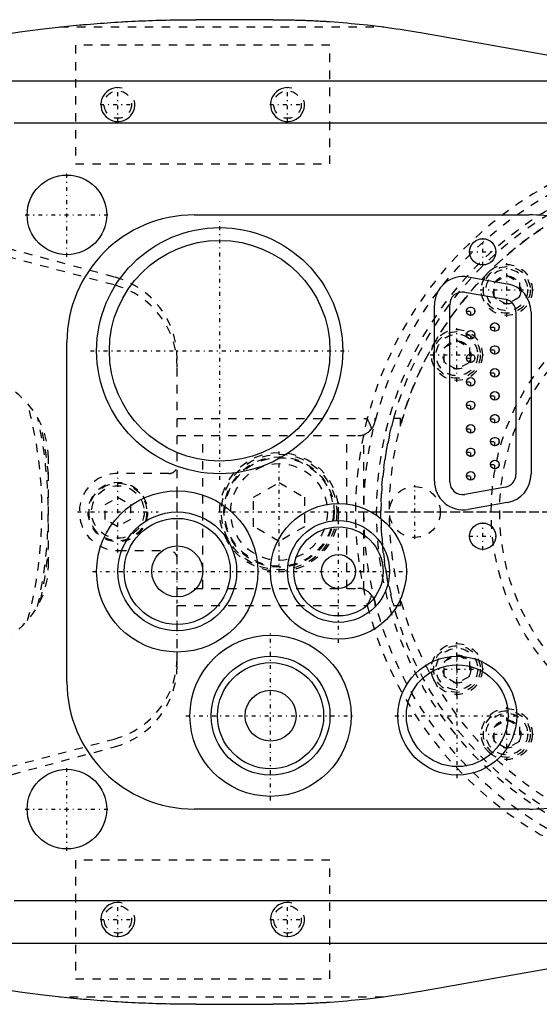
# Model space of a CAD drawing. Extents: x -392 to 171, y -70 to 70.
# Tile 2 of 8: x -304 to -242, y -58 to 58. Entities that reach past the tile are written whole.
import ezdxf

# ---------------------------------------------------------------- set-up
doc = ezdxf.new("R2010")
doc.units = 0
doc.linetypes.add('CENTER', pattern=[1.5, 0.45, -0.5, 0.05, -0.5])
doc.linetypes.add('DASHED', pattern=[2, 1, -1])
for name, color, linetype in [('AM_0', 7, 'CONTINUOUS'), ('AM_10', 7, 'CONTINUOUS'), ('AM_3', 7, 'DASHED'), ('AM_7', 7, 'CENTER')]:
    doc.layers.add(name, color=color, linetype=linetype)

msp = doc.modelspace()

# ---------------------------------------------------------------- linework, layer by layer
at = {"layer": 'AM_0', "color": 7, "linetype": 'CONTINUOUS'}
for p, q in [((-273.73, 58), (-282.83, 58)), ((-256.35, 56.48), (-189.87, 44.73)), ((-317.14, 50.81), (-224.27, 50.81)), ((-196.02, 45.81), (-304.21, 45.81)), ((-283, 35), (-243.53, 35)), ((-250.71, 27.7), (-246.11, 26.89)), ((-251.13, 25.89), (-246.33, 25.06)), ((-252.89, 3.55), (-252.89, 24.42)), ((-254.7, 3.65), (-254.7, 24.35)), ((-245.09, 23.59), (-245.09, 4.41)), ((-243.3, 23.54), (-243.3, 4.46)), ((-298, -20), (-298, 20)), ((-246.32, 2.94), (-251.12, 2.07)), ((-246.11, 1.11), (-250.71, 0.3)), ((-243.53, -35), (-283, -35)), ((-189.87, -44.73), (-256.35, -56.48)), ((-196.02, -45.81), (-304.21, -45.81)), ((-317.14, -50.81), (-224.27, -50.81)), ((-282.83, -58), (-273.73, -58))]:
    msp.add_line(p, q, dxfattribs=at)
for points in [[(-304.77, 56.39, 0), (-303.56, 56.56, 0), (-301.13, 56.88, 0), (-298.7, 57.16, 0), (-297.28, 57.3, 0), (-296.87, 57.34, 0), (-296.47, 57.38, 0), (-296.27, 57.4, 0), (-296.06, 57.42, 0), (-295.66, 57.45, 0), (-295.25, 57.48, 0), (-294.84, 57.52, 0), (-294.44, 57.55, 0), (-294.03, 57.58, 0), (-293.83, 57.6, 0), (-293.62, 57.61, 0), (-293.22, 57.64, 0), (-292.81, 57.67, 0), (-292.4, 57.69, 0), (-292, 57.72, 0), (-291.59, 57.74, 0), (-291.39, 57.76, 0), (-291.18, 57.77, 0), (-290.78, 57.79, 0), (-290.37, 57.81, 0), (-290.17, 57.82, 0), (-289.96, 57.83, 0), (-289.55, 57.85, 0), (-289.15, 57.87, 0), (-288.94, 57.88, 0), (-288.74, 57.88, 0), (-288.33, 57.9, 0), (-287.93, 57.91, 0), (-287.52, 57.93, 0), (-287.11, 57.94, 0), (-286.7, 57.95, 0), (-286.5, 57.96, 0), (-286.3, 57.96, 0), (-285.89, 57.97, 0), (-285.48, 57.98, 0), (-285.07, 57.98, 0), (-284.66, 57.99, 0), (-284.26, 57.99, 0), (-284.05, 58, 0), (-283.85, 58, 0), (-283.44, 58, 0), (-283.03, 58, 0), (-282.83, 58, 0)], [(-273.73, 58, 0), (-273.65, 58, 0), (-273.49, 58, 0), (-273.33, 58, 0), (-273.24, 58, 0), (-273.16, 58, 0), (-273, 58, 0), (-272.84, 58, 0), (-272.68, 57.99, 0), (-272.52, 57.99, 0), (-272.36, 57.99, 0), (-272.27, 57.99, 0), (-272.19, 57.99, 0), (-272.03, 57.99, 0), (-271.87, 57.98, 0), (-271.71, 57.98, 0), (-271.55, 57.98, 0), (-271.38, 57.97, 0), (-271.3, 57.97, 0), (-271.22, 57.97, 0), (-271.06, 57.96, 0), (-270.9, 57.96, 0), (-270.82, 57.96, 0), (-270.74, 57.96, 0), (-270.58, 57.95, 0), (-270.41, 57.94, 0), (-270.33, 57.94, 0), (-270.25, 57.94, 0), (-270.09, 57.93, 0), (-269.93, 57.93, 0), (-269.77, 57.92, 0), (-269.61, 57.91, 0), (-269.44, 57.91, 0), (-269.36, 57.9, 0), (-269.28, 57.9, 0), (-269.12, 57.89, 0), (-268.96, 57.89, 0), (-268.8, 57.88, 0), (-268.64, 57.87, 0), (-268.48, 57.86, 0), (-268.39, 57.86, 0), (-268.31, 57.85, 0), (-268.15, 57.84, 0), (-267.99, 57.83, 0), (-267.83, 57.83, 0), (-267.67, 57.82, 0), (-267.51, 57.81, 0), (-267.43, 57.8, 0), (-267.35, 57.8, 0), (-267.18, 57.79, 0), (-267.02, 57.77, 0), (-266.46, 57.73, 0), (-265.49, 57.66, 0), (-265.01, 57.62, 0), (-264.52, 57.57, 0), (-263.56, 57.48, 0), (-262.59, 57.38, 0), (-261.63, 57.26, 0), (-260.67, 57.14, 0), (-259.7, 57.01, 0), (-259.22, 56.94, 0), (-258.74, 56.87, 0), (-257.78, 56.72, 0), (-256.83, 56.56, 0), (-256.35, 56.48, 0)], [(-282.83, -58, 0), (-283.03, -58, 0), (-283.44, -58, 0), (-283.85, -58, 0), (-284.05, -58, 0), (-284.26, -57.99, 0), (-284.66, -57.99, 0), (-285.07, -57.98, 0), (-285.48, -57.98, 0), (-285.89, -57.97, 0), (-286.3, -57.96, 0), (-286.5, -57.96, 0), (-286.7, -57.95, 0), (-287.11, -57.94, 0), (-287.52, -57.93, 0), (-287.93, -57.91, 0), (-288.33, -57.9, 0), (-288.74, -57.88, 0), (-288.94, -57.88, 0), (-289.15, -57.87, 0), (-289.55, -57.85, 0), (-289.96, -57.83, 0), (-290.17, -57.82, 0), (-290.37, -57.81, 0), (-290.78, -57.79, 0), (-291.18, -57.77, 0), (-291.39, -57.76, 0), (-291.59, -57.74, 0), (-292, -57.72, 0), (-292.4, -57.69, 0), (-292.81, -57.67, 0), (-293.22, -57.64, 0), (-293.62, -57.61, 0), (-293.83, -57.6, 0), (-294.03, -57.58, 0), (-294.44, -57.55, 0), (-294.84, -57.52, 0), (-295.25, -57.48, 0), (-295.66, -57.45, 0), (-296.06, -57.42, 0), (-296.27, -57.4, 0), (-296.47, -57.38, 0), (-296.87, -57.34, 0), (-297.28, -57.3, 0), (-298.7, -57.16, 0), (-301.13, -56.88, 0), (-303.56, -56.56, 0), (-304.77, -56.39, 0)], [(-256.35, -56.48, 0), (-256.83, -56.56, 0), (-257.78, -56.72, 0), (-258.74, -56.87, 0), (-259.22, -56.94, 0), (-259.7, -57.01, 0), (-260.67, -57.14, 0), (-261.63, -57.26, 0), (-262.59, -57.38, 0), (-263.56, -57.48, 0), (-264.52, -57.57, 0), (-265.01, -57.62, 0), (-265.49, -57.66, 0), (-266.46, -57.73, 0), (-267.02, -57.77, 0), (-267.18, -57.79, 0), (-267.35, -57.8, 0), (-267.43, -57.8, 0), (-267.51, -57.81, 0), (-267.67, -57.82, 0), (-267.83, -57.83, 0), (-267.99, -57.83, 0), (-268.15, -57.84, 0), (-268.31, -57.85, 0), (-268.39, -57.86, 0), (-268.48, -57.86, 0), (-268.64, -57.87, 0), (-268.8, -57.88, 0), (-268.96, -57.89, 0), (-269.12, -57.89, 0), (-269.28, -57.9, 0), (-269.36, -57.9, 0), (-269.44, -57.91, 0), (-269.61, -57.91, 0), (-269.77, -57.92, 0), (-269.93, -57.93, 0), (-270.09, -57.93, 0), (-270.25, -57.94, 0), (-270.33, -57.94, 0), (-270.41, -57.94, 0), (-270.58, -57.95, 0), (-270.74, -57.96, 0), (-270.82, -57.96, 0), (-270.9, -57.96, 0), (-271.06, -57.96, 0), (-271.22, -57.97, 0), (-271.3, -57.97, 0), (-271.38, -57.97, 0), (-271.55, -57.98, 0), (-271.71, -57.98, 0), (-271.87, -57.98, 0), (-272.03, -57.99, 0), (-272.19, -57.99, 0), (-272.27, -57.99, 0), (-272.36, -57.99, 0), (-272.52, -57.99, 0), (-272.68, -57.99, 0), (-272.84, -58, 0), (-273, -58, 0), (-273.16, -58, 0), (-273.24, -58, 0), (-273.33, -58, 0), (-273.49, -58, 0), (-273.65, -58, 0), (-273.73, -58, 0)]]:
    msp.add_polyline3d(points, dxfattribs=at)
for centre, radius in [((-298, 35), 4.69), ((-280, 19), 14.5), ((-280, 19), 13), ((-249, 30.65), 1.55), ((-250.42, 23.65), 0.5), ((-247.58, 21.79), 0.5), ((-250.42, 20.88), 0.5), ((-250.42, 18.11), 0.5), ((-247.58, 19.09), 0.5), ((-247.58, 16.39), 0.5), ((-250.42, 15.34), 0.5), ((-247.58, 13.69), 0.5), ((-250.42, 12.57), 0.5), ((-247.58, 10.99), 0.5), ((-250.42, 9.8), 0.5), ((-247.58, 8.29), 0.5), ((-250.42, 7.03), 0.5), ((-247.58, 5.59), 0.5), ((-250.42, 4.26), 0.5), ((-285, -7), 9.5), ((-285, -7), 7), ((-266, -7), 8), ((-285, -7), 6.25), ((-266, -7), 6), ((-266, -7), 5.25), ((-249, -2.85), 1.55), ((-285, -7), 3), ((-266, -7), 2), ((-274, -24), 9.5), ((-274, -24), 7), ((-252, -24), 7), ((-274, -24), 6.25), ((-252, -24), 6), ((-274, -24), 3), ((-298, -35), 4.69)]:
    msp.add_circle(centre, radius, dxfattribs=at)
for centre, radius, start, end in [((-283, 20), 15, 90, 180), ((-243.53, 15), 20, 69.989, 90), ((-251.3, 24.35), 3.4, 80.0008, 180), ((-246.7, 23.54), 3.4, 0, 80.0008), ((-251.39, 24.42), 1.5, 80.1896, 180), ((-246.59, 23.59), 1.5, 0, 80.1896), ((-251.3, 3.65), 3.4, 180, 279.9992), ((-251.39, 3.55), 1.5, 180, 280.2733), ((-246.59, 4.41), 1.5, 280.2733, 0), ((-246.7, 4.46), 3.4, 279.9992, 0), ((-283, -20), 15, 180, 270), ((-243.53, -15), 20, 270, 290.011)]:
    msp.add_arc(centre, radius, start, end, dxfattribs=at)
at = {"layer": 'AM_10', "color": 7, "linetype": 'CONTINUOUS'}
for centre in [(-292, 48), (-272, 48), (-292, -48), (-272, -48)]:
    msp.add_arc(centre, 2, 75, 15, dxfattribs=at)
at = {"layer": 'AM_3', "color": 6, "linetype": 'DASHED'}
for p, q in [((-298.83, 57.14), (-260.69, 57.14)), ((-267, 55), (-297, 55)), ((-297, 55), (-297, 41)), ((-267, 41), (-267, 55)), ((-297, 41), (-267, 41)), ((-292.41, 27.68), (-339.22, 40.23)), ((-292.45, 26.75), (-339.65, 39.22)), ((-247.66, 27.03), (-246.16, 27.89)), ((-246.16, 27.89), (-244.66, 27.03)), ((-247.66, 25.3), (-247.66, 27.03)), ((-244.66, 27.03), (-244.66, 25.3)), ((-246.16, 24.43), (-247.66, 25.3)), ((-244.66, 25.3), (-246.16, 24.43)), ((-253.54, 19.37), (-252.04, 20.23)), ((-252.04, 20.23), (-250.54, 19.37)), ((-253.54, 17.63), (-253.54, 19.37)), ((-250.54, 19.37), (-250.54, 17.63)), ((-285, -18.02), (-285, 18.02)), ((-252.04, 16.77), (-253.54, 17.63)), ((-250.54, 17.63), (-252.04, 16.77)), ((-285, 11), (-262.6, 11)), ((-261.57, 11), (-261.7, 11)), ((-258.7, 11), (-259.5, 11)), ((-258.7, 10.11), (-258.7, 11)), ((-285, 9), (-263.7, 9)), ((-282, -9), (-282, 9)), ((-265, -9), (-265, 9)), ((-263, -9.13), (-263, 9.13)), ((-300.19, -6.34), (-300.19, 6.34)), ((-286, 4.53), (-291.99, 4.54)), ((-276, 1.73), (-273, 3.46)), ((-273, 3.46), (-270, 1.73)), ((-293.5, 0.87), (-292, 1.73)), ((-292, 1.73), (-290.5, 0.87)), ((-276, -1.73), (-276, 1.73)), ((-270, 1.73), (-270, -1.73)), ((-293.5, -0.87), (-293.5, 0.87)), ((-290.5, 0.87), (-290.5, -0.87)), ((-292, -1.73), (-293.5, -0.87)), ((-290.5, -0.87), (-292, -1.73)), ((-273, -3.46), (-276, -1.73)), ((-270, -1.73), (-273, -3.46)), ((-291.99, -4.54), (-286, -4.53)), ((-285, -9), (-263.7, -9)), ((-258.7, -11), (-258.7, -10.11)), ((-285, -11), (-262.6, -11)), ((-261.7, -11), (-261.57, -11)), ((-259.5, -11), (-258.7, -11)), ((-253.54, -17.63), (-252.04, -16.77)), ((-252.04, -16.77), (-250.54, -17.63)), ((-253.54, -19.37), (-253.54, -17.63)), ((-250.54, -17.63), (-250.54, -19.37)), ((-252.04, -20.23), (-253.54, -19.37)), ((-250.54, -19.37), (-252.04, -20.23)), ((-247.66, -25.3), (-246.16, -24.43)), ((-247.66, -27.03), (-247.66, -25.3)), ((-246.16, -24.43), (-244.66, -25.3)), ((-244.66, -25.3), (-244.66, -27.03)), ((-339.65, -39.22), (-292.45, -26.75)), ((-339.22, -40.23), (-292.41, -27.68)), ((-246.16, -27.89), (-247.66, -27.03)), ((-244.66, -27.03), (-246.16, -27.89)), ((-267, -41), (-297, -41)), ((-297, -41), (-297, -55)), ((-267, -55), (-267, -41)), ((-297, -55), (-267, -55)), ((-260.69, -57.14), (-298.83, -57.14))]:
    msp.add_line(p, q, dxfattribs=at)
for points in [[(-262.08, 9.82, 0), (-262.09, 9.85, 0), (-262.11, 9.91, 0), (-262.14, 9.97, 0), (-262.15, 10.01, 0), (-262.16, 10.04, 0), (-262.19, 10.1, 0), (-262.22, 10.16, 0), (-262.24, 10.23, 0), (-262.27, 10.29, 0), (-262.3, 10.36, 0), (-262.32, 10.39, 0), (-262.33, 10.42, 0), (-262.36, 10.49, 0), (-262.39, 10.56, 0), (-262.43, 10.62, 0), (-262.46, 10.69, 0), (-262.49, 10.76, 0), (-262.51, 10.79, 0), (-262.52, 10.83, 0), (-262.55, 10.9, 0), (-262.59, 10.97, 0), (-262.6, 11, 0)], [(-261.7, 11, 0), (-261.7, 10.97, 0), (-261.7, 10.9, 0), (-261.71, 10.83, 0), (-261.71, 10.79, 0), (-261.71, 10.76, 0), (-261.72, 10.72, 0), (-261.72, 10.71, 0), (-261.72, 10.7, 0), (-261.72, 10.69, 0), (-261.72, 10.69, 0), (-261.73, 10.67, 0), (-261.73, 10.66, 0), (-261.73, 10.65, 0), (-261.73, 10.64, 0), (-261.73, 10.63, 0), (-261.73, 10.63, 0), (-261.74, 10.62, 0), (-261.74, 10.61, 0), (-261.74, 10.6, 0), (-261.74, 10.59, 0), (-261.74, 10.58, 0), (-261.75, 10.58, 0), (-261.75, 10.57, 0), (-261.75, 10.57, 0), (-261.75, 10.56, 0), (-261.75, 10.55, 0), (-261.75, 10.54, 0), (-261.76, 10.53, 0), (-261.76, 10.52, 0), (-261.76, 10.51, 0), (-261.76, 10.51, 0), (-261.76, 10.5, 0), (-261.77, 10.49, 0), (-261.77, 10.48, 0), (-261.77, 10.47, 0), (-261.77, 10.46, 0), (-261.77, 10.46, 0), (-261.78, 10.45, 0), (-261.78, 10.44, 0), (-261.78, 10.43, 0), (-261.78, 10.43, 0), (-261.78, 10.42, 0), (-261.79, 10.42, 0), (-261.79, 10.41, 0), (-261.79, 10.4, 0), (-261.79, 10.4, 0), (-261.8, 10.39, 0), (-261.8, 10.38, 0), (-261.8, 10.37, 0), (-261.81, 10.36, 0), (-261.81, 10.35, 0), (-261.81, 10.34, 0), (-261.81, 10.33, 0), (-261.82, 10.32, 0), (-261.82, 10.31, 0), (-261.83, 10.3, 0), (-261.83, 10.29, 0), (-261.83, 10.28, 0), (-261.84, 10.28, 0), (-261.84, 10.27, 0), (-261.84, 10.26, 0), (-261.85, 10.25, 0), (-261.86, 10.21, 0), (-261.89, 10.14, 0), (-261.93, 10.07, 0), (-261.95, 10.04, 0), (-261.97, 10, 0), (-262.01, 9.93, 0), (-262.06, 9.86, 0), (-262.08, 9.82, 0)], [(-263.7, 9, 0), (-263.65, 9, 0), (-263.54, 9.01, 0), (-263.44, 9.02, 0), (-263.39, 9.02, 0), (-263.34, 9.03, 0), (-263.23, 9.06, 0), (-263.13, 9.08, 0), (-263.03, 9.11, 0), (-262.93, 9.15, 0), (-262.84, 9.19, 0), (-262.79, 9.22, 0), (-262.75, 9.24, 0), (-262.66, 9.29, 0), (-262.57, 9.35, 0), (-262.48, 9.41, 0), (-262.4, 9.48, 0), (-262.32, 9.55, 0), (-262.29, 9.59, 0), (-262.25, 9.62, 0), (-262.18, 9.7, 0), (-262.11, 9.78, 0), (-262.08, 9.82, 0)], [(-262.08, -9.82, 0), (-262.11, -9.78, 0), (-262.18, -9.7, 0), (-262.25, -9.62, 0), (-262.29, -9.59, 0), (-262.32, -9.55, 0), (-262.4, -9.48, 0), (-262.48, -9.41, 0), (-262.57, -9.35, 0), (-262.66, -9.29, 0), (-262.75, -9.24, 0), (-262.79, -9.22, 0), (-262.84, -9.19, 0), (-262.93, -9.15, 0), (-263.03, -9.11, 0), (-263.13, -9.08, 0), (-263.23, -9.06, 0), (-263.34, -9.03, 0), (-263.39, -9.02, 0), (-263.44, -9.02, 0), (-263.54, -9.01, 0), (-263.65, -9, 0), (-263.7, -9, 0)], [(-262.6, -11, 0), (-262.59, -10.97, 0), (-262.55, -10.9, 0), (-262.52, -10.83, 0), (-262.51, -10.79, 0), (-262.49, -10.76, 0), (-262.46, -10.69, 0), (-262.43, -10.62, 0), (-262.39, -10.56, 0), (-262.36, -10.49, 0), (-262.33, -10.42, 0), (-262.32, -10.39, 0), (-262.3, -10.36, 0), (-262.27, -10.29, 0), (-262.24, -10.23, 0), (-262.22, -10.16, 0), (-262.19, -10.1, 0), (-262.16, -10.04, 0), (-262.15, -10.01, 0), (-262.14, -9.97, 0), (-262.11, -9.91, 0), (-262.09, -9.85, 0), (-262.08, -9.82, 0)], [(-262.08, -9.82, 0), (-262.06, -9.86, 0), (-262.02, -9.92, 0), (-261.98, -9.99, 0), (-261.96, -10.02, 0), (-261.94, -10.05, 0), (-261.9, -10.12, 0), (-261.87, -10.19, 0), (-261.85, -10.23, 0), (-261.85, -10.24, 0), (-261.84, -10.25, 0), (-261.84, -10.26, 0), (-261.84, -10.27, 0), (-261.83, -10.28, 0), (-261.83, -10.29, 0), (-261.83, -10.3, 0), (-261.82, -10.31, 0), (-261.82, -10.33, 0), (-261.81, -10.33, 0), (-261.81, -10.34, 0), (-261.81, -10.35, 0), (-261.8, -10.36, 0), (-261.8, -10.38, 0), (-261.8, -10.39, 0), (-261.79, -10.4, 0), (-261.79, -10.41, 0), (-261.79, -10.41, 0), (-261.78, -10.42, 0), (-261.78, -10.44, 0), (-261.78, -10.44, 0), (-261.78, -10.45, 0), (-261.77, -10.46, 0), (-261.77, -10.47, 0), (-261.77, -10.48, 0), (-261.77, -10.48, 0), (-261.76, -10.49, 0), (-261.76, -10.51, 0), (-261.76, -10.52, 0), (-261.76, -10.53, 0), (-261.75, -10.54, 0), (-261.75, -10.55, 0), (-261.75, -10.55, 0), (-261.75, -10.57, 0), (-261.75, -10.58, 0), (-261.74, -10.59, 0), (-261.74, -10.6, 0), (-261.74, -10.61, 0), (-261.74, -10.62, 0), (-261.74, -10.62, 0), (-261.73, -10.64, 0), (-261.73, -10.65, 0), (-261.73, -10.66, 0), (-261.73, -10.67, 0), (-261.73, -10.68, 0), (-261.72, -10.69, 0), (-261.72, -10.69, 0), (-261.72, -10.71, 0), (-261.72, -10.72, 0), (-261.72, -10.76, 0), (-261.71, -10.82, 0), (-261.71, -10.85, 0), (-261.7, -10.88, 0), (-261.7, -10.93, 0), (-261.7, -10.98, 0), (-261.7, -11, 0)]]:
    msp.add_polyline3d(points, dxfattribs=at)
for centre, radius in [((-292, 48), 1.62), ((-272, 48), 1.62), ((-220, 0), 43), ((-220, 0), 41.5), ((-220, 0), 41), ((-220, 0), 40), ((-246.16, 26.16), 3), ((-246.16, 26.16), 2.75), ((-246.16, 26.16), 2.45), ((-220, 0), 28), ((-246.16, 26.16), 1.65), ((-220, 0), 27), ((-252.04, 18.5), 3), ((-252.04, 18.5), 2.75), ((-252.04, 18.5), 2.45), ((-252.04, 18.5), 1.65), ((-273, 0), 7), ((-273, 0), 6.8), ((-273, 0), 6.5), ((-273, 0), 6.4), ((-273, 0), 5.7), ((-292, 0), 3.5), ((-292, 0), 3.4), ((-292, 0), 3.1), ((-257, 0), 3), ((-252.04, -18.5), 3), ((-252.04, -18.5), 2.75), ((-252.04, -18.5), 2.45), ((-252.04, -18.5), 1.65), ((-246.16, -26.16), 3), ((-246.16, -26.16), 2.75), ((-246.16, -26.16), 2.45), ((-246.16, -26.16), 1.65), ((-292, -48), 1.62), ((-272, -48), 1.62)]:
    msp.add_circle(centre, radius, dxfattribs=at)
for centre, radius, start, end in [((-220, 0), 44, 194.4775, 165.5225), ((-220, 0), 40, 0, 165.3525), ((-295, 17.08), 10, 0, 75.2096), ((-295, 18.02), 10, 0, 74.9953), ((-309.89, 6.34), 9.7, 0, 62), ((-350, 0), 49.06, 344.9033, 15.0967), ((-350, 0), 49.8, 347.0647, 12.9353), ((-220, 0), 44, 165.5225, 194.4775), ((-220, 0), 41, 164.4373, 195.5627), ((-350, 0), 50, 5.0672, 12.0471), ((-286, 5.53), 1, 269.9044, 0), ((-292, 0), 4.54, 89.9044, 270.0956), ((-350, 0), 50, 347.9529, 354.9328), ((-286, -5.53), 1, 0, 90.0956), ((-309.89, -6.34), 9.7, 298, 0), ((-295, -17.08), 10, 284.7904, 0), ((-295, -18.02), 10, 285.0047, 0)]:
    msp.add_arc(centre, radius, start, end, dxfattribs=at)
at = {"layer": 'AM_7', "color": 4, "linetype": 'CENTER'}
for p, q in [((-292, 45.9), (-292, 50.1)), ((-272, 45.9), (-272, 50.1)), ((-294.1, 48), (-289.9, 48)), ((-274.1, 48), (-269.9, 48)), ((-298, 30.08), (-298, 39.92)), ((-302.92, 35), (-293.08, 35)), ((-280, 3.77), (-280, 34.23)), ((-249, 29.02), (-249, 32.28)), ((-250.63, 30.65), (-247.37, 30.65)), ((-246.16, 23.01), (-246.16, 29.31)), ((-249.31, 26.16), (-243.01, 26.16)), ((-250.94, 23.65), (-249.9, 23.65)), ((-250.42, 23.12), (-250.42, 24.18)), ((-247.58, 21.27), (-247.58, 22.32)), ((-252.04, 15.35), (-252.04, 21.65)), ((-250.42, 20.36), (-250.42, 21.41)), ((-248.1, 21.79), (-247.06, 21.79)), ((-250.94, 20.88), (-249.9, 20.88)), ((-295.23, 19), (-264.77, 19)), ((-250.42, 17.59), (-250.42, 18.64)), ((-248.1, 19.09), (-247.06, 19.09)), ((-247.58, 18.57), (-247.58, 19.61)), ((-255.19, 18.5), (-248.89, 18.5)), ((-250.94, 18.11), (-249.9, 18.11)), ((-248.1, 16.39), (-247.06, 16.39)), ((-247.58, 15.87), (-247.58, 16.91)), ((-250.94, 15.34), (-249.9, 15.34)), ((-250.42, 14.81), (-250.42, 15.87)), ((-247.58, 13.16), (-247.58, 14.21)), ((-250.42, 12.04), (-250.42, 13.1)), ((-248.1, 13.69), (-247.06, 13.69)), ((-250.94, 12.57), (-249.9, 12.57)), ((-248.1, 10.99), (-247.06, 10.99)), ((-247.58, 10.46), (-247.58, 11.52)), ((-250.94, 9.8), (-249.9, 9.8)), ((-250.42, 9.28), (-250.42, 10.32)), ((-248.1, 8.29), (-247.06, 8.29)), ((-247.58, 7.77), (-247.58, 8.82)), ((-273, -7.14), (-273, 7.14)), ((-250.94, 7.03), (-249.9, 7.03)), ((-250.42, 6.51), (-250.42, 7.56)), ((-247.58, 5.07), (-247.58, 6.12)), ((-292, -4.77), (-292, 4.77)), ((-250.42, 3.74), (-250.42, 4.79)), ((-248.1, 5.59), (-247.06, 5.59)), ((-250.94, 4.26), (-249.9, 4.26)), ((-285, -16.98), (-285, 2.98)), ((-257, -3.15), (-257, 3.15)), ((-266, -15.4), (-266, 1.4)), ((-280.14, 0), (-173.8, 0)), ((-263.57, 0), (-176.43, 0)), ((-296.77, 0), (-287.23, 0)), ((-249, -4.48), (-249, -1.22)), ((-250.63, -2.85), (-247.37, -2.85)), ((-294.98, -7), (-275.02, -7)), ((-274.4, -7), (-257.6, -7)), ((-274, -33.98), (-274, -14.03)), ((-252.04, -21.65), (-252.04, -15.35)), ((-252, -31.35), (-252, -16.65)), ((-255.19, -18.5), (-248.89, -18.5)), ((-246.16, -29.31), (-246.16, -23.01)), ((-283.98, -24), (-264.02, -24)), ((-259.35, -24), (-244.65, -24)), ((-249.31, -26.16), (-243.01, -26.16)), ((-298, -39.92), (-298, -30.08)), ((-302.92, -35), (-293.08, -35)), ((-292, -50.1), (-292, -45.9)), ((-272, -50.1), (-272, -45.9)), ((-294.1, -48), (-289.9, -48)), ((-274.1, -48), (-269.9, -48))]:
    msp.add_line(p, q, dxfattribs=at)

doc.saveas('drawing.dxf')
